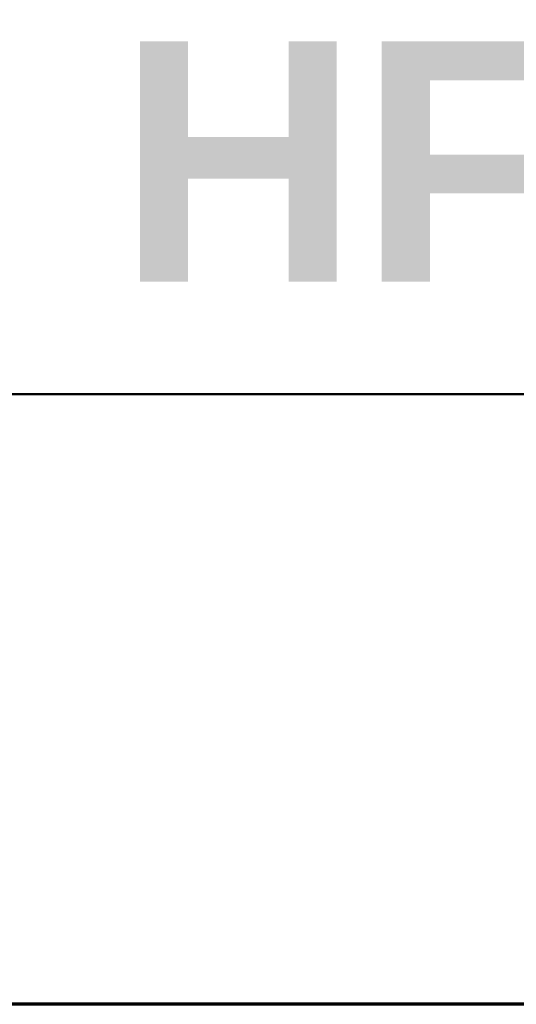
# Model space of a CAD drawing. Header units: inches. Extents: x 0.1 to 18.7, y 0.4 to 11.8.
# Tile 20 of 26: x 15.653 to 16.206, y 0.689 to 1.783. Entities that reach past the tile are written whole.
import ezdxf

# ---------------------------------------------------------------- set-up
doc = ezdxf.new("R2010")
doc.units = ezdxf.units.IN
doc.header["$LTSCALE"] = 1.111111
doc.header["$MEASUREMENT"] = 0
doc.layers.add('Border (ANSI)', color=7, linetype='Continuous', lineweight=70)
doc.layers.add('Title (ANSI)', color=7, linetype='Continuous', lineweight=50)
doc.styles.add('Text Style107', font='arialbd.ttf')
doc.styles.add('Text Style109', font='arialbd.ttf')
doc.styles.add('Text Style47', font='ARIALN.TTF')
doc.styles.add('Text Style50', font='arial.ttf')
doc.styles.add('Text Style55', font='arial.ttf')
doc.styles.add('Text Style59', font='arial.ttf')

# ---------------------------------------------------------------- blocks, each defined once
blk = doc.blocks.new('Borders Default Border')
at = {"layer": 'Border (ANSI)', "flags": 128}
blk.add_lwpolyline([(0.38, 0.62), (0.38, 10.38), (16.62, 10.38), (16.62, 0.62), (0.38, 0.62)], dxfattribs=at)
blk = doc.blocks.new('Title Blocks ICD TITLE BLOCK MM CUSTOMER')
at = {"layer": 'Title (ANSI)'}
for p, q in [((7.26633, 7.80222), (11.26137, 7.80222)), ((11.26137, 7.19206), (3.26137, 7.19206))]:
    blk.add_line(p, q, dxfattribs=at)
for tag, p, height, style in [('<TITLE_1>_001', (3.56336, 8.33746), 0.09, 'Text Style50'), ('DESIGNER_001', (8.77913, 8.32936), 0.09, 'Text Style50'), ('<DRAWN_DATE>_001', (10.56064, 8.32936), 0.09, 'Text Style50'), ('<PART_NUMBER>_001', (8.82728, 7.91472), 0.24, 'Text Style109'), ('Sheet_Size_001', (7.36508, 7.90552), 0.13, 'Text Style55'), ('<REVISION_NUMBER>_001', (10.77172, 7.85278), 0.18, 'Text Style107'), ('Sheet_Number_001', (10.80007, 7.2619), 0.08, 'Text Style59'), ('Number_of_sheets_001', (11.09697, 7.2619), 0.08, 'Text Style59'), ('COPYRIGHT_YEAR_001', (4.6229, 7.27065), 0.07, 'Text Style47'), ('<SCALE>_001', (9.82544, 7.2503), 0.08, 'Text Style59')]:
    blk.add_attdef(tag, p, '', height=height, dxfattribs=dict(at, style=style))

msp = doc.modelspace()

# ---------------------------------------------------------------- block references
at = {"xscale": 1.111111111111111, "yscale": 1.111111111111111, "zscale": 1.111111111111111}
msp.add_blockref('Borders Default Border', (0, 0), dxfattribs=at)
ref = msp.add_blockref('Title Blocks ICD TITLE BLOCK MM CUSTOMER', (5.954, -7.3023), dxfattribs=dict(xscale=1.111111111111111, yscale=1.111111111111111, zscale=1.111111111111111))
ref.add_attrib('<PART_NUMBER>_001', 'HFD3_', (15.7621, 1.4918), dxfattribs={"layer": 'Title (ANSI)', "height": 0.26667, "style": 'Text Style109'})

doc.saveas('drawing.dxf')
